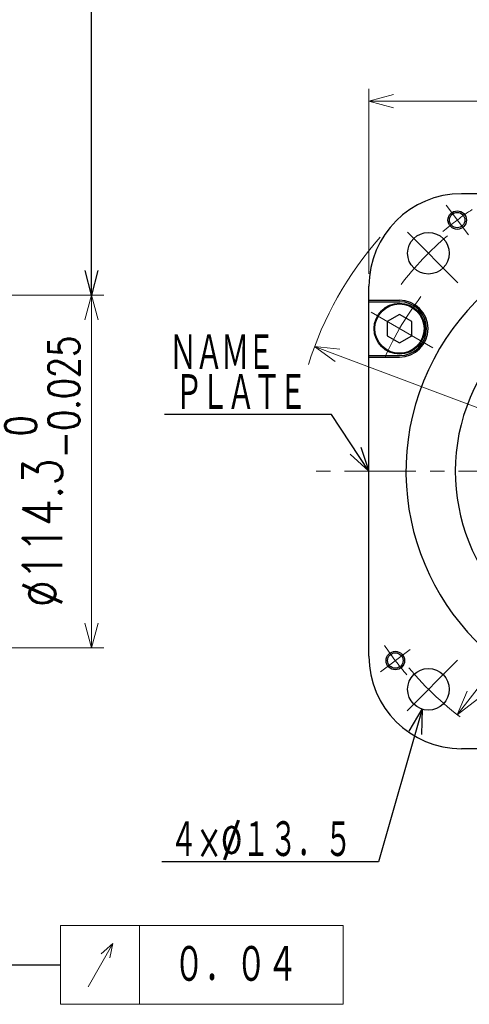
# Model space of a CAD drawing. Header units: millimetres. Extents: x 0 to 1733, y 0 to 1188.
# Tile 135 of 154: x 897 to 1043, y 647 to 966. Entities that reach past the tile are written whole.
import ezdxf

# ---------------------------------------------------------------- set-up
doc = ezdxf.new("R2010")
doc.units = ezdxf.units.MM
doc.header["$LTSCALE"] = 0.727559
doc.linetypes.add('CENTER', pattern=[50.8, 31.75, -6.35, 6.35, -6.35])
doc.layers.add('NoLayerName_001', color=7, linetype='Continuous')
doc.layers.add('NoLayerName_002', color=7, linetype='Continuous')
doc.styles.get("Standard").update_dxf_attribs({"font": 'txt', "bigfont": 'extfont2'})
doc.dimstyles.get("Standard").update_dxf_attribs({"dimtxt": 2.5, "dimasz": 2.5, "dimexe": 1, "dimexo": 1, "dimtad": 1, "dimdec": 3, "dimzin": 0, "dimdsep": 46, "dimtxsty": 'Standard', "dimcen": 2.5, "dimadec": 3, "dimazin": 0, "dimtfac": 0.75, "dimtdec": 3, "dimtmove": 0, "dimatfit": 3, "dimfxl": 1, "dimarcsym": 0})

# ---------------------------------------------------------------- blocks, each defined once
blk = doc.blocks.new('_OPEN30')
at = {"color": 0, "linetype": 'ByBlock', "lineweight": -2}
for p, q in [((-1, 0.267949), (0, 0)), ((0, 0), (-1, -0.267949)), ((0, 0), (-1, 0))]:
    blk.add_line(p, q, dxfattribs=at)
blk = doc.blocks.new('*D134')
at = {"layer": 'Defpoints', "color": 0}
for p in [(992.34, 860.44), (1207.66, 779.56)]:
    blk.add_point(p, dxfattribs=at)
at = {"layer": 'NoLayerName_002', "color": 0, "linetype": 'Continuous', "lineweight": 13}
blk.add_line((1200.17, 782.38), (999.83, 857.62), dxfattribs=at)
at = {"layer": 'NoLayerName_002', "color": 0, "lineweight": 13, "xscale": 8, "yscale": 8, "zscale": 8}
for p, rotation in [((992.34, 860.44), 159.4127796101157), ((1207.66, 779.56), 339.4127796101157)]:
    blk.add_blockref('_OPEN30', p, dxfattribs=dict(at, rotation=rotation))
at = {"layer": 'NoLayerName_002', "color": 0, "lineweight": 13, "insert": (1170.02, 807.01), "char_height": 14, "attachment_point": 5, "rotation": 339.4128}
blk.add_mtext('\\W0.8000;%%c２３０', dxfattribs=at)
blk = doc.blocks.new('*D135')
at = {"layer": 'Defpoints', "color": 0}
for p in [(1161.38, 898.95), (1038.62, 741.05)]:
    blk.add_point(p, dxfattribs=at)
at = {"layer": 'NoLayerName_002', "color": 0, "linetype": 'Continuous', "lineweight": 13}
blk.add_line((1156.47, 892.63), (1043.53, 747.37), dxfattribs=at)
at = {"layer": 'NoLayerName_002', "color": 0, "lineweight": 13, "xscale": 8.000000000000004, "yscale": 8.000000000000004, "zscale": 8.000000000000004}
for p, rotation in [((1161.38, 898.95), 52.13833477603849), ((1038.62, 741.05), 232.1383347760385)]:
    blk.add_blockref('_OPEN30', p, dxfattribs=dict(at, rotation=rotation))
at = {"layer": 'NoLayerName_002', "color": 0, "lineweight": 13, "insert": (1130.68, 878.52), "char_height": 12.8, "attachment_point": 5, "rotation": 52.1383}
blk.add_mtext('\\W0.7187;%%c２００', dxfattribs=at)
blk = doc.blocks.new('*D136')
at = {"layer": 'Defpoints', "color": 0}
for p in [(1190, 940), (1010, 880), (1190, 880)]:
    blk.add_point(p, dxfattribs=at)
at = {"layer": 'NoLayerName_002', "color": 0, "linetype": 'Continuous', "lineweight": 13}
for p, q in [((1010, 884), (1010, 944)), ((1190, 884), (1190, 944)), ((1018, 940), (1182, 940))]:
    blk.add_line(p, q, dxfattribs=at)
at = {"layer": 'NoLayerName_002', "color": 0, "lineweight": 13, "xscale": 8, "yscale": 8, "zscale": 8, "rotation": 180}
blk.add_blockref('_OPEN30', (1010, 940), dxfattribs=at)
at = {"layer": 'NoLayerName_002', "color": 0, "lineweight": 13, "xscale": 8, "yscale": 8, "zscale": 8}
blk.add_blockref('_OPEN30', (1190, 940), dxfattribs=at)
at = {"layer": 'NoLayerName_002', "color": 0, "lineweight": 13, "insert": (1100, 952.23), "char_height": 12.8, "attachment_point": 5}
blk.add_mtext('\\W0.8594;□180', dxfattribs=at)
blk = doc.blocks.new('*D137')
at = {"layer": 'Defpoints', "color": 0}
for p in [(723.2, 877.08), (920, 877.08), (723.2, 762.78)]:
    blk.add_point(p, dxfattribs=at)
at = {"layer": 'NoLayerName_002', "color": 0, "linetype": 'Continuous', "lineweight": 13}
for p, q in [((727.2, 877.08), (924, 877.08)), ((920, 770.78), (920, 869.08)), ((727.2, 762.78), (924, 762.78))]:
    blk.add_line(p, q, dxfattribs=at)
at = {"layer": 'NoLayerName_002', "color": 0, "lineweight": 13, "xscale": 8, "yscale": 8, "zscale": 8}
for p, rotation in [((920, 877.08), 90), ((920, 762.78), 270)]:
    blk.add_blockref('_OPEN30', p, dxfattribs=dict(at, rotation=rotation))
at = {"layer": 'NoLayerName_002', "color": 0, "lineweight": 13, "insert": (904.06, 819.93), "char_height": 12.8, "attachment_point": 5, "rotation": 90}
blk.add_mtext('\\A1;\\W0.8000;%%c114.3{\\H10.000640;\\S 0^ -0.025;}', dxfattribs=at)
blk = doc.blocks.new('ETC_0004')
at = {"color": 7, "linetype": 'Continuous', "lineweight": 25}
for p, q in [((4, 9.24), (0, 6.93)), ((0, 6.93), (0, 2.31)), ((8, 6.93), (4, 9.24)), ((8, 2.31), (8, 6.93)), ((0, 2.31), (4, 0)), ((4, 0), (8, 2.31))]:
    blk.add_line(p, q, dxfattribs=at)
blk = doc.blocks.new('DIM_0004')
at = {"color": 3, "linetype": 'Continuous', "lineweight": 13}
for p, q in [((32, 6.4), (32, 32)), ((15.32, 12.04), (23.31, 26.15)), ((23.31, 26.15), (19.55, 22.73)), ((22.37, 21.52), (23.31, 26.15))]:
    blk.add_line(p, q, dxfattribs=at)
blk.add_lwpolyline([(6.4, 6.4), (98, 6.4), (98, 32), (6.4, 32)], close=True, dxfattribs=at)
at = {"color": 3, "linetype": 'Continuous', "lineweight": 13, "width": 0.716146}
blk.add_text('０．０４', height=12.8, dxfattribs=at).set_placement((43, 12.8))

msp = doc.modelspace()

# ---------------------------------------------------------------- linework, layer by layer
at = {"layer": 'NoLayerName_001', "color": 7, "linetype": 'Continuous', "lineweight": 25}
for p, q in [((1160, 910), (1040, 910)), ((1010, 760), (1010, 880)), ((1010, 875.5), (1019.89265015, 875.5)), ((1010, 875), (1019.89265015, 875)), ((1010, 857.5), (1019.89265015, 857.5)), ((1010, 857), (1019.89265015, 857)), ((1160, 730), (1040, 730))]:
    msp.add_line(p, q, dxfattribs=at)
at = {"layer": 'NoLayerName_001', "color": 4, "linetype": 'CENTER', "lineweight": 13}
for p, q in [((1042.22575922, 896.66900705), (1035.00397912, 906.25263293)), ((1038.83526496, 881.16473504), (1019.74338234, 900.25661766)), ((1030.71796943, 859.999999), (1009.06733488, 872.49999869)), ((1210, 820), (990, 820)), ((1023.33099295, 762.22575922), (1013.74736707, 755.00397912)), ((1038.68873194, 758.68873194), (1019.74338234, 739.74338234))]:
    msp.add_line(p, q, dxfattribs=at)
at = {"layer": 'NoLayerName_001', "color": 7, "linetype": 'Continuous', "lineweight": 25}
for centre, radius in [((1038.61486764, 901.46082202), 3), ((1038.61486764, 901.46082202), 2.5), ((1029.28932188, 890.71067812), 6.75), ((1019.89265014, 866.25), 8.25), ((1019.89265014, 866.25), 8), ((1018.53917798, 758.61486764), 3), ((1018.53917798, 758.61486764), 2.5), ((1029.28932188, 749.28932188), 6.75)]:
    msp.add_circle(centre, radius, dxfattribs=at)
for centre, radius, start, end in [((1040, 880), 30, 90, 180), ((1100, 820), 78, 68.5496203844, 336.9170864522), ((1100, 820), 62, 71.7699430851, 336.9170864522), ((1019.89265015, 866.25), 9.25, 270, 90), ((1019.89265015, 866.25), 8.75, 270, 90), ((1040, 760), 30, 180, 270)]:
    msp.add_arc(centre, radius, start, end, dxfattribs=at)
at = {"layer": 'NoLayerName_001', "color": 4, "linetype": 'CENTER', "lineweight": 13}
for radius, start, end in [(101.99999745, 123.6291739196, 130.3708260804), (99.9999975, 130.2096252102, 142.7408160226), (92.49999769, 142.2514235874, 157.7485764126), (101.99999745, 213.6291739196, 220.3708260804), (99.9999975, 219.5999767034, 234.4645607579)]:
    msp.add_arc((1100, 820), radius, start, end, dxfattribs=at)
at = {"layer": 'NoLayerName_001', "color": 4, "linetype": 'Continuous', "lineweight": 13}
msp.add_arc((1100, 820), 115, 138.6527513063, 162.4862873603, dxfattribs=at)

# ---------------------------------------------------------------- block references
at = {"layer": 'NoLayerName_001'}
msp.add_blockref('ETC_0004', (1015.89300537, 861.63098145), dxfattribs=at)
at = {"layer": 'NoLayerName_002'}
msp.add_blockref('DIM_0004', (903.59997559, 640.7321167), dxfattribs=at)

# ---------------------------------------------------------------- texts
at = {"layer": 'NoLayerName_001', "color": 3, "lineweight": 13, "insert": (961.99872372, 858.33369152), "char_height": 12.8000001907, "attachment_point": 5}
msp.add_mtext('\\A1;\\W0.6510;\\T0.9200;ＮＡＭＥ', dxfattribs=at)
at = {"layer": 'NoLayerName_002', "color": 3, "linetype": 'Continuous', "lineweight": 13, "attachment_point": 9, "line_spacing_factor": 0.6}
for s, insert, char_height in [('\\A1;\\W0.6510;\\T0.9200;ＰＬＡＴＥ', (989.1968033, 838.99999866), 12.8), ('\\A1;\\W0.6319;４×%%c１３．５', (1004.5, 694), 12.8000001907)]:
    msp.add_mtext(s, dxfattribs=dict(at, insert=insert, char_height=char_height))

# ---------------------------------------------------------------- dimensions: what is measured, and where the dimension line sits
at = {"layer": 'NoLayerName_002', "color": 3, "linetype": 'Continuous', "lineweight": 13}
dim = msp.add_linear_dim(base=(1190, 940), p1=(1010, 880), p2=(1190, 880), text='\\W0.8594;<>', dimstyle='Standard', override={"dimtxt": 12.8, "dimasz": 8, "dimexe": 4, "dimexo": 4, "dimgap": 4, "dimdec": 8, "dimzin": 8, "dimpost": '□<>', "dimblk": 'OPEN30', "dimclrd": 0, "dimclre": 0, "dimclrt": 0, "dimtp": 0, "dimtm": 0, "dimlwd": 13, "dimlwe": 13}, dxfattribs=at)
dim.commit()
dim.dimension.update_dxf_attribs({"geometry": '*D136', "text_midpoint": (1100, 940), "dimtype": 160})
for p1, p2, text, override, picture, middle in [((1038.62428883, 741.05050932), (1161.37571117, 898.94949068), '\\W0.7187;%%c２００', {"dimtxt": 12.8, "dimasz": 8, "dimgap": 4.000003, "dimdec": 0, "dimzin": 8, "dimpost": '%%c<>', "dimblk": 'OPEN30', "dimcen": 0, "dimse1": 1, "dimse2": 1, "dimclrd": 0, "dimclre": 0, "dimclrt": 0, "dimtp": 0, "dimtm": 0, "dimatfit": 2, "dimlwd": 13, "dimlwe": 13}, '*D135', (1139.91370626, 871.34224468)), ((992.34413122, 860.43777833), (1207.65586878, 779.56222167), '\\W0.8000;%%c２３０', {"dimtxt": 14, "dimasz": 8, "dimgap": 4.000008, "dimdec": 0, "dimzin": 8, "dimpost": '%%c<>', "dimblk": 'OPEN30', "dimcen": 0, "dimse1": 1, "dimse2": 1, "dimclrd": 0, "dimclre": 0, "dimclrt": 0, "dimtp": 0, "dimtm": 0, "dimatfit": 2, "dimlwd": 13, "dimlwe": 13}, '*D134', (1165.64137853, 795.34373607))]:
    dim = msp.add_diameter_dim_2p(p1=p1, p2=p2, text=text, dimstyle='Standard', override=override, dxfattribs=at)
    dim.commit()
    dim.dimension.update_dxf_attribs({"geometry": picture, "text_midpoint": middle, "dimtype": 163})
dim = msp.add_linear_dim(base=(920, 877.0821098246), p1=(723.2, 762.7821098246), p2=(723.2, 877.0821098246), angle=90, text='\\W0.8000;<>', dimstyle='Standard', override={"dimtxt": 12.8, "dimasz": 8, "dimexe": 4, "dimexo": 4, "dimgap": 4, "dimdec": 8, "dimzin": 8, "dimpost": '%%c<>', "dimblk": 'OPEN30', "dimclrd": 0, "dimclre": 0, "dimclrt": 0, "dimtol": 1, "dimtp": 0, "dimtm": 0.025, "dimtfac": 0.7813, "dimtolj": 1, "dimlwd": 13, "dimlwe": 13}, dxfattribs=at)
dim.commit()
dim.dimension.update_dxf_attribs({"geometry": '*D137', "text_midpoint": (920, 819.9321093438), "dimtype": 160})

# ---------------------------------------------------------------- leaders
for points in [[(920, 877.15), (920, 990), (950, 990)], [(880, 798.93210982), (880, 659.93210982), (910, 659.93210982)]]:
    msp.add_leader(points, dimstyle='Standard', override={"dimasz": 8, "dimldrblk": 'OPEN30'}, dxfattribs=at)
at = {"layer": 'NoLayerName_002', "color": 3, "linetype": 'Continuous', "lineweight": 13, "annotation_type": 0, "has_hookline": 1, "hookline_direction": 1}
for points, text_width in [([(1010, 820), (997.8218033, 838.37499866), (989.8218033, 838.37499866)], 45.50400485), ([(1027.20100493, 742.87048769), (1013.125, 693.375), (1005.125, 693.375)], 61.67344092)]:
    msp.add_leader(points, dimstyle='Standard', override={"dimtxt": 12.8, "dimasz": 8, "dimldrblk": 'OPEN30'}, dxfattribs=dict(at, text_width=text_width))

doc.saveas('drawing.dxf')
